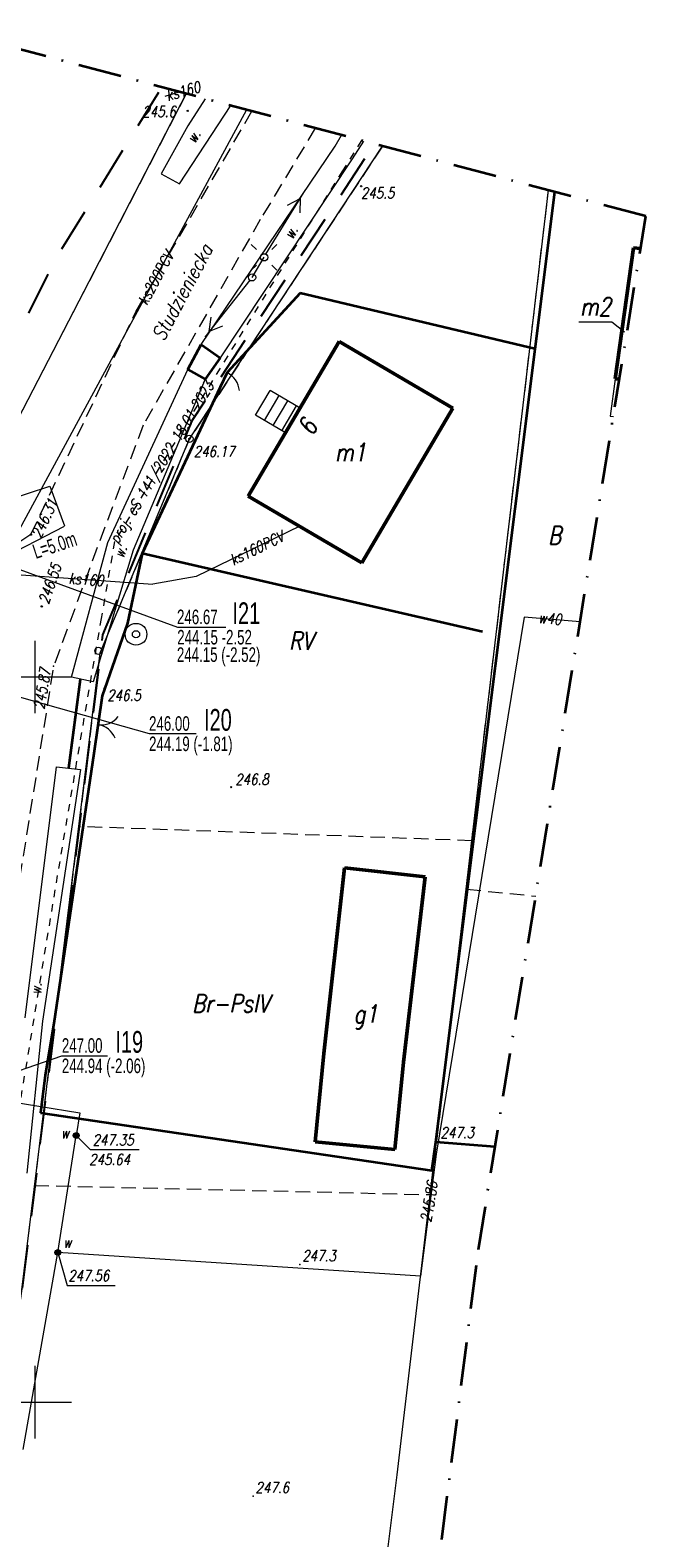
# Model space of a CAD drawing. Header units: millimetres. Extents: x 7436010 to 7436992, y 5663514 to 5666647.
# Tile 71 of 73: x 7436800 to 7436842, y 5666491 to 5666595. Entities that reach past the tile are written whole.
import ezdxf
from ezdxf.enums import TextEntityAlignment as Align

# ---------------------------------------------------------------- set-up
doc = ezdxf.new("R2010")
doc.units = ezdxf.units.MM
doc.header["$PDSIZE"] = 1
for name, pattern in [('1', [0]), ('2_EGBU_A', [0]), ('3', [1, 0.5, -0.5]), ('4', [2.5, 1.5, -1]), ('GAK', [3.5, 2, -0.75, 0, -0.75]), ('GDE', [0]), ('GUZ', [1.5, 1, -0.5]), ('KOR', [2, 1, 1]), ('KOU', [1.5, 1, -0.5]), ('UPW', [2, 1, 1])]:
    doc.linetypes.add(name, pattern=pattern)
for name, color, linetype, lineweight in [('1 OGRODZENIE', 7, 'BGT', 35), ('4 JEZDNIA MB', 7, 'KOU', 18), ('5 RÓW PRZYDROŻNY', 7, 'Continuous', 18), ('EADTD_T_0', 7, 'Continuous', 18), ('EBTPO_L_2', 7, '1', 18), ('EBTPO_L_6', 7, '1', 18), ('EDZPD_L_1', 7, 'GDE', 18), ('EDZPP_T_0', 7, 'Continuous', 18), ('EGBB_E_T_0', 7, 'Continuous', 18), ('EGBB_L_0', 7, '2_EGBU_A', 50), ('EGBB_L_1', 7, '2_EGBU_A', 50), ('EUZOU_T_0', 96, 'Continuous', 18), ('EUZOU_T_3', 7, 'Continuous', 18), ('EUZPU_L_3', 7, 'KOR', 18), ('EUZPU_L_4', 96, 'GUZ', 18), ('EUZPU_L_7', 7, 'KOR', 18), ('Linie_odn', 7, 'Continuous', 9), ('MPZP', 6, '4', 25), ('Nazwy ulic', 7, 'Continuous', 18), ('obszar odziaływania inwestcyji', 80, 'Continuous', 20), ('Podzial_sekcyjny_krzyze', 7, 'Continuous', 13), ('PunPOMIAR1', 7, 'Continuous', 18), ('RzedPOMIAR1', 7, 'Continuous', 18), ('SDRPK_L_1', 7, 'KOU', 18), ('SDRPK_L_4', 7, 'KOU', 18), ('SDRPT_L_0', 7, '1', 35), ('SIEC_ENERGETYCZNA_L_0', 1, '3', 18), ('SZOPO_L_0', 7, 'BGT', 35), ('SZOPO_T_0', 7, 'Continuous', 18), ('UEEPA_L_3', 7, '1', 18), ('UEEPA_T_2', 1, 'Continuous', 18), ('UKKOO_T_2', 34, 'Continuous', 18), ('UKKPOR_L_0', 34, '1', 18), ('UWWOA_T_0', 5, 'Continuous', 18), ('UWWOC_T_0', 5, 'Continuous', 18), ('UWWOO_T_0', 5, 'Continuous', 18), ('UWWPA_T_0', 5, 'Continuous', 18), ('UWWPA_T_3', 5, 'Continuous', 18), ('UWWPO_L_0', 5, '1', 18), ('UWWPO_L_1', 5, '1', 18), ('UŻYTKI LINIE', 96, 'GUZ', 18), ('UŻYTKI OZNACZENIE', 96, 'Continuous', 18), ('WEKTOR WODOCIĄGI wo', 5, 'Continuous', 18), ('WUKOS_T_0', 7, 'Continuous', 18), ('WUKOS_T_1', 7, 'Continuous', 18), ('ZAKRES MAPY', 1, 'GAK', 35)]:
    doc.layers.add(name, color=color, linetype=linetype, lineweight=lineweight)
for name, color, linetype in [('_map', 7, 'Continuous'), ('TEKST ks sieć L _ i', 244, 'Continuous'), ('TEKST ks studnia', 244, 'Continuous')]:
    doc.layers.add(name, color=color, linetype=linetype)
doc.styles.add('K1_ACAD', font='romans.shx', dxfattribs={"width": 0.8, "oblique": 12})
doc.styles.add('PLAN 1 pop.', font='ARIALN.TTF', dxfattribs={"width": 0.8})
doc.styles.add('PLAN 2 pop.', font='ARIALN.TTF', dxfattribs={"width": 0.8})
doc.linetypes.add('BGT', pattern='A,3.75,[133,ltypeshp.shx,S=0.1875,R=0,X=0,Y=0],3.75', length=7.5)

# ---------------------------------------------------------------- blocks, each defined once
blk = doc.blocks.new('GRT')
at = {"linetype": 'Continuous'}
blk.add_circle((0, 0), 0.25, dxfattribs=at)
blk = doc.blocks.new('BGBP')
at = {"linetype": 'Continuous'}
blk.add_arc((1.5, 0), 1.5, 120, 180.0005, dxfattribs=at)
blk = doc.blocks.new('BGB')
at = {"linetype": 'Continuous'}
for centre, start, end in [((-1.5, 0), 359.9995, 60), ((1.5, 0), 120, 180.0005)]:
    blk.add_arc(centre, 1.5, start, end, dxfattribs=at)
blk = doc.blocks.new('SLS')
at = {"linetype": 'Continuous'}
blk.add_circle((0, 0), 0.25, dxfattribs=at)
blk = doc.blocks.new('LAT')
at = {"linetype": 'Continuous'}
for p, q in [((-0.53035, 0.53035), (-0.8839, 0.8839)), ((0.53035, 0.53035), (0.8839, 0.8839)), ((-0.53035, -0.53035), (-0.8839, -0.8839)), ((0.53035, -0.53035), (0.8839, -0.8839))]:
    blk.add_line(p, q, dxfattribs=at)
blk = doc.blocks.new('PNN')
at = {"linetype": 'Continuous'}
for p, q in [((0.25, 0), (5.25, 0)), ((3.9, 0.5), (4.76605, 0)), ((4.76605, 0), (3.9, -0.5))]:
    blk.add_line(p, q, dxfattribs=at)
blk = doc.blocks.new('ZAS')
at = {"linetype": 'Continuous'}
for radius in [0.2, 0.175, 0.15, 0.125, 0.1, 0.075, 0.05, 0.025, 0.00715]:
    blk.add_circle((0, 0), radius, dxfattribs=at)
blk = doc.blocks.new('STD')
at = {"linetype": 'Continuous'}
for radius in [0.75, 0.25]:
    blk.add_circle((0, 0), radius, dxfattribs=at)
blk = doc.blocks.new('WSP')
at = {"linetype": 'Continuous'}
blk.add_circle((0, 0), 0.045, dxfattribs=at)
blk = doc.blocks.new('STUDZ')
at = {"layer": '1 OGRODZENIE', "flags": 128}
blk.add_lwpolyline([(7436800.37, 5666519.94), (7436827.35, 5666515.97), (7436827.62, 5666517.93)], dxfattribs=at)
at = {"layer": '4 JEZDNIA MB', "flags": 128}
blk.add_lwpolyline([(7436804.28, 5666558.93), (7436801.27, 5666550.74), (7436798.32, 5666532.34), (7436790.81, 5666476.59), (7436786.19, 5666441.13)], dxfattribs=at)
at = {"layer": 'EBTPO_L_2'}
for p, q in [((7436839.97, 5666570.56), (7436839.64, 5666567.99)), ((7436840.27, 5666570.52), (7436839.97, 5666570.56)), ((7436839.64, 5666567.99), (7436839.86, 5666567.96))]:
    blk.add_line(p, q, dxfattribs=at)
at = {"layer": 'EBTPO_L_6'}
for p, q in [((7436815.19, 5666568.04), (7436816.2, 5666569.76)), ((7436815.8, 5666567.68), (7436816.81, 5666569.4)), ((7436818.26, 5666568.54), (7436816.2, 5666569.76)), ((7436816.4, 5666567.33), (7436817.41, 5666569.04)), ((7436817, 5666566.97), (7436818.01, 5666568.69)), ((7436817.25, 5666566.83), (7436815.19, 5666568.04))]:
    blk.add_line(p, q, dxfattribs=at)
at = {"layer": 'EDZPD_L_1'}
for p, q in [((7436792.86, 5666556.27), (7436810.41, 5666590.2)), ((7436810.63, 5666566.41), (7436823.93, 5666586.6)), ((7436824.95, 5666494.99), (7436835.38, 5666583.55)), ((7436804.47, 5666551.66), (7436810.63, 5666566.41)), ((7436797.48, 5666494.85), (7436804.47, 5666551.66)), ((7436814.78, 5666414.19), (7436824.95, 5666494.99))]:
    blk.add_line(p, q, dxfattribs=at)
at = {"layer": 'EGBB_E_T_0', "flags": 128}
blk.add_lwpolyline([(7436837.48, 5666574.48), (7436839.74, 5666574.48), (7436840.62, 5666573.79)], dxfattribs=at)
at = {"layer": 'EGBB_L_0'}
for p, q in [((7436841.24, 5666579.59), (7436839.97, 5666570.56)), ((7436841.73, 5666579.53), (7436841.24, 5666579.59)), ((7436839.97, 5666570.56), (7436840.27, 5666570.52)), ((7436819.9, 5666524.05), (7436821.31, 5666536.85)), ((7436821.31, 5666536.85), (7436826.88, 5666536.23)), ((7436825.38, 5666523.45), (7436826.88, 5666536.23)), ((7436819.31, 5666517.95), (7436819.9, 5666524.05)), ((7436824.8, 5666517.42), (7436825.38, 5666523.45)), ((7436819.31, 5666517.95), (7436824.8, 5666517.42))]:
    blk.add_line(p, q, dxfattribs=at)
at = {"layer": 'EGBB_L_1'}
for p, q in [((7436814.68, 5666562.46), (7436820.96, 5666573.12)), ((7436820.96, 5666573.12), (7436828.78, 5666568.52)), ((7436822.51, 5666557.86), (7436828.78, 5666568.52)), ((7436814.68, 5666562.46), (7436822.51, 5666557.86))]:
    blk.add_line(p, q, dxfattribs=at)
at = {"layer": 'EUZPU_L_3'}
for p, q in [((7436811.44, 5666572.91), (7436820.68, 5666586.6)), ((7436821.84, 5666585.71), (7436812.74, 5666572.01)), ((7436805.02, 5666559.28), (7436810.53, 5666571.2)), ((7436811.71, 5666570.54), (7436806.75, 5666558.74)), ((7436802.5, 5666549.99), (7436805.02, 5666559.28)), ((7436806.75, 5666558.74), (7436804, 5666549.66)), ((7436804, 5666549.66), (7436802.5, 5666549.99)), ((7436799.3, 5666526.51), (7436801.46, 5666543.81)), ((7436803.12, 5666543.62), (7436800.5, 5666526.27)), ((7436801.46, 5666543.81), (7436803.12, 5666543.62)), ((7436800.5, 5666526.27), (7436799.42, 5666515.8))]:
    blk.add_line(p, q, dxfattribs=at)
at = {"layer": 'EUZPU_L_4'}
blk.add_line((7436829.73, 5666535.37), (7436834.5, 5666534.89), dxfattribs=at)
at = {"layer": 'EUZPU_L_7'}
for p, q in [((7436809.95, 5666583.99), (7436813.49, 5666589.39)), ((7436811.72, 5666589.86), (7436810.53, 5666587.99)), ((7436810.53, 5666587.99), (7436808.69, 5666584.68)), ((7436820.68, 5666586.6), (7436821.12, 5666587.35)), ((7436822.63, 5666586.95), (7436821.84, 5666585.71)), ((7436808.69, 5666584.68), (7436809.95, 5666583.99))]:
    blk.add_line(p, q, dxfattribs=at)
at = {"layer": 'Podzial_sekcyjny_krzyze', "color": 7, "lineweight": 13}
for p, q in [((7436800, 5666547.5), (7436800, 5666552.5)), ((7436797.5, 5666550), (7436802.5, 5666550)), ((7436800, 5666497.5), (7436800, 5666502.5)), ((7436797.5, 5666500), (7436802.5, 5666500))]:
    blk.add_line(p, q, dxfattribs=at)
at = {"layer": 'PunPOMIAR1'}
for p in [(7436801.27, 5666550.74), (7436818.25, 5666509.49), (7436815.03, 5666493.51)]:
    blk.add_point(p, dxfattribs=at)
at = {"layer": 'SDRPK_L_1'}
blk.add_line((7436799.71, 5666559.81), (7436797.76, 5666558.55), dxfattribs=at)
at = {"layer": 'SDRPK_L_4'}
for p, q in [((7436806.94, 5666575.18), (7436814.94, 5666589)), ((7436819.31, 5666587.83), (7436815.51, 5666581.53)), ((7436815.51, 5666581.53), (7436807.44, 5666567.35)), ((7436799.71, 5666559.81), (7436806.94, 5666575.18)), ((7436807.44, 5666567.35), (7436804.28, 5666558.93))]:
    blk.add_line(p, q, dxfattribs=at)
at = {"layer": 'SDRPT_L_0'}
for p, q in [((7436810.53, 5666571.2), (7436811.44, 5666572.91)), ((7436811.44, 5666572.91), (7436812.74, 5666572.01)), ((7436812.74, 5666572.01), (7436811.71, 5666570.54)), ((7436810.53, 5666571.2), (7436811.71, 5666570.54)), ((7436802.33, 5666543.73), (7436803.13, 5666549.84))]:
    blk.add_line(p, q, dxfattribs=at)
at = {"layer": 'SIEC_ENERGETYCZNA_L_0'}
for p, q in [((7436822.49, 5666586.98), (7436821.18, 5666584.89)), ((7436821.18, 5666584.89), (7436818.54, 5666580.64)), ((7436818.54, 5666580.64), (7436815.9, 5666576.4)), ((7436815.9, 5666576.4), (7436813.27, 5666572.14)), ((7436813.27, 5666572.14), (7436810.66, 5666567.88)), ((7436810.66, 5666567.88), (7436808.06, 5666563.61)), ((7436808.06, 5666563.61), (7436805.47, 5666559.33)), ((7436805.47, 5666559.33), (7436804.55, 5666554.04)), ((7436804.55, 5666554.04), (7436803.7, 5666549.12)), ((7436803.7, 5666549.12), (7436802.86, 5666544.19)), ((7436802.86, 5666544.19), (7436802.02, 5666539.26)), ((7436802.02, 5666539.26), (7436801.2, 5666534.33)), ((7436801.2, 5666534.33), (7436800.38, 5666529.39)), ((7436800.38, 5666529.39), (7436798.77, 5666519.52))]:
    blk.add_line(p, q, dxfattribs=at)
at = {"layer": 'SZOPO_L_0'}
for p, q in [((7436827.62, 5666517.93), (7436835.81, 5666583.43)), ((7436818.26, 5666576.45), (7436813.23, 5666570.98)), ((7436834.45, 5666572.61), (7436818.26, 5666576.45)), ((7436813.23, 5666570.98), (7436812.75, 5666569.98)), ((7436812.75, 5666569.98), (7436807.37, 5666558.51)), ((7436807.37, 5666558.51), (7436806.36, 5666553.7)), ((7436830.84, 5666553.12), (7436807.37, 5666558.51)), ((7436806.36, 5666553.7), (7436804.62, 5666548.7)), ((7436804.62, 5666548.7), (7436804.04, 5666544.72)), ((7436804.04, 5666544.72), (7436801.29, 5666526.11)), ((7436801.29, 5666526.11), (7436800.7, 5666522.54)), ((7436800.7, 5666522.54), (7436800.37, 5666519.94)), ((7436831.69, 5666517.6), (7436827.62, 5666517.93))]:
    blk.add_line(p, q, dxfattribs=at)
at = {"layer": 'UEEPA_L_3'}
blk.add_line((7436814.95, 5666577.55), (7436815.78, 5666578.93), dxfattribs=at)
at = {"layer": 'UKKPOR_L_0'}
for p, q in [((7436808.95, 5666590.03), (7436809.93, 5666590.34)), ((7436814.56, 5666589.1), (7436797.28, 5666557.17)), ((7436818.24, 5666560.39), (7436811.1, 5666556.93)), ((7436797.28, 5666557.17), (7436808.12, 5666556.4)), ((7436811.1, 5666556.93), (7436808.12, 5666556.4))]:
    blk.add_line(p, q, dxfattribs=at)
at = {"layer": 'UWWOA_T_0'}
for p, q in [((7436802.83, 5666518.38), (7436803.8, 5666517.41)), ((7436803.8, 5666517.41), (7436807.16, 5666517.41))]:
    blk.add_line(p, q, dxfattribs=at)
at = {"layer": 'UWWOC_T_0'}
for p, q in [((7436801.56, 5666510.32), (7436802.2, 5666508.05)), ((7436802.2, 5666508.05), (7436805.52, 5666508.05))]:
    blk.add_line(p, q, dxfattribs=at)
at = {"layer": 'UWWPO_L_0'}
for p, q in [((7436833.71, 5666554.13), (7436827.64, 5666517.11)), ((7436837.56, 5666553.8), (7436833.71, 5666554.13)), ((7436827.64, 5666517.11), (7436826.57, 5666508.68)), ((7436826.57, 5666508.68), (7436801.56, 5666510.32))]:
    blk.add_line(p, q, dxfattribs=at)
at = {"layer": 'UŻYTKI LINIE', "flags": 128}
for points in [[(7436810.41, 5666590.2), (7436792.86, 5666556.27), (7436787.56, 5666556.15), (7436789.24, 5666595.85)], [(7436823.93, 5666586.6), (7436810.63, 5666566.41), (7436804.47, 5666551.66), (7436797.48, 5666494.85), (7436787.52, 5666415.51)], [(7436829.71, 5666535.37), (7436830.1, 5666538.71), (7436835.38, 5666583.55)], [(7436830.1, 5666538.71), (7436803, 5666539.69)], [(7436829.71, 5666535.37), (7436827.23, 5666514.31)], [(7436799.95, 5666514.95), (7436827.23, 5666514.31)]]:
    blk.add_lwpolyline(points, dxfattribs=at)
at = {"layer": 'WEKTOR WODOCIĄGI wo'}
for p, q in [((7436786.96, 5666522.52), (7436803.09, 5666519.96)), ((7436803.09, 5666519.96), (7436802.83, 5666518.38)), ((7436801.56, 5666510.33), (7436802.83, 5666518.38)), ((7436799.18, 5666496.73), (7436801.56, 5666510.33))]:
    blk.add_line(p, q, dxfattribs=at)
at = {"layer": 'ZAKRES MAPY', "ltscale": 1.5}
blk.add_lwpolyline([(7436499.64, 5664770.19), (7436618.18, 5665205.39), (7436683.21, 5665437.78), (7436699.29, 5665515.69), (7436766.55, 5666002.2), (7436830.55, 5666510.53), (7436842.09, 5666581.76), (7436785.51, 5666596.85), (7436785.51, 5666596.85), (7436586.58, 5666594.14), (7436584.94, 5666524.7), (7436750.08, 5666529.35), (7436745.08, 5666424.3), (7436720.95, 5666302.3), (7436720.95, 5666302.3), (7436688.83, 5666001.55), (7436443.21, 5666009.35), (7436440.09, 5665956.61), (7436694.21, 5665946.11), (7436662.94, 5665733.97), (7436630.66, 5665497.39), (7436531.49, 5665129.94)], dxfattribs=at)
at = {"layer": 'EDZPP_T_0'}
for p in [(7436810.63, 5666566.41), (7436804.36, 5666551.8)]:
    blk.add_blockref('GRT', p, dxfattribs=at)
at = {"layer": 'SZOPO_T_0'}
for name, p, rotation in [('BGBP', (7436813.23, 5666570.98), 244.358996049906), ('BGB', (7436804.33, 5666546.71), 261.7087352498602)]:
    blk.add_blockref(name, p, dxfattribs=dict(at, rotation=rotation))
at = {"layer": 'UEEPA_T_2'}
for name, p, rotation in [('PNN', (7436815.78, 5666578.93), 58.56957244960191), ('LAT', (7436815.78, 5666578.93), 0.06345609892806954), ('SLS', (7436815.78, 5666578.93), 0.06345609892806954), ('PNN', (7436814.95, 5666577.55), 231.6599668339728), ('SLS', (7436814.95, 5666577.55), 0.06345609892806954), ('SLS', (7436814.95, 5666577.55), 0.06345609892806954)]:
    blk.add_blockref(name, p, dxfattribs=dict(at, rotation=rotation))
at = {"layer": 'UWWPA_T_0'}
for p, rotation in [((7436802.83, 5666518.38), 270.054843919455), ((7436801.56, 5666510.32), 85.45030101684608)]:
    blk.add_blockref('ZAS', p, dxfattribs=dict(at, rotation=rotation))
at = {"layer": 'UWWPA_T_3', "rotation": 0.06348341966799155}
blk.add_blockref('STD', (7436806.95, 5666552.94), dxfattribs=at)
at = {"layer": 'WUKOS_T_0'}
for p, rotation in [((7436810.52, 5666589.03), 0.06299164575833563), ((7436822.47, 5666583.83), 0.06345609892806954), ((7436800.45, 5666554.86), 0.06290968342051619), ((7436804.78, 5666549.21), 0.06331949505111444), ((7436813.51, 5666542.4), 0.06394787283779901)]:
    blk.add_blockref('WSP', p, dxfattribs=dict(at, rotation=rotation))
for p in [(7436810.63, 5666566.41), (7436799.71, 5666559.81), (7436827.62, 5666517.93)]:
    blk.add_blockref('WSP', p, dxfattribs=at)
at = {"layer": '5 RÓW PRZYDROŻNY', "style": 'K1_ACAD', "oblique": 12, "width": 0.8}
blk.add_text('w.', height=0.75, rotation=86.154, dxfattribs=at).set_placement((7436800.42, 5666528.49), align=Align.CENTER)
at = {"layer": 'EADTD_T_0', "style": 'K1_ACAD', "oblique": 12, "width": 0.8}
blk.add_text('9', height=1.25, rotation=239.5018, dxfattribs=at).set_placement((7436818.36, 5666567.77), align=Align.CENTER)
at = {"layer": 'EGBB_E_T_0', "style": 'K1_ACAD', "oblique": 12, "width": 0.8}
for s, p in [('m2', (7436838.62, 5666575.53)), ('m1', (7436821.73, 5666565.49)), ('g1', (7436822.77, 5666526.56))]:
    blk.add_text(s, height=1.25, dxfattribs=at).set_placement(p, align=Align.MIDDLE)
at = {"layer": 'EUZOU_T_0', "style": 'K1_ACAD', "oblique": 12, "width": 0.8}
blk.add_text('B', height=1.25, rotation=0.0631, dxfattribs=at).set_placement((7436835.8, 5666559.76), align=Align.MIDDLE)
at = {"layer": 'EUZOU_T_3', "style": 'K1_ACAD', "oblique": 12, "width": 0.8}
blk.add_text('w.', height=0.75, rotation=57.9081, dxfattribs=at).set_placement((7436811.01, 5666586.73))
for rotation, p in [(61.4486, (7436817.62, 5666580.66)), (69.2939, (7436805.87, 5666558.65))]:
    blk.add_text('w.', height=0.75, rotation=rotation, dxfattribs=at).set_placement(p, align=Align.MIDDLE)
at = {"layer": 'Nazwy ulic', "style": 'K1_ACAD', "oblique": 12, "width": 0.8}
blk.add_text('Studzieniecka', height=1, rotation=61.8926, dxfattribs=at).set_placement((7436810.12, 5666576.54), align=Align.MIDDLE)
at = {"layer": 'RzedPOMIAR1', "style": 'K1_ACAD', "oblique": 12, "width": 0.8}
blk.add_text('245.87', height=0.75, rotation=80.8915, dxfattribs=at).set_placement((7436800.63, 5666547.73))
for s, p in [('247.3', (7436818.41, 5666509.72)), ('247.6', (7436815.19, 5666493.74))]:
    blk.add_text(s, height=0.75, dxfattribs=at).set_placement(p)
at = {"layer": 'SIEC_ENERGETYCZNA_L_0', "style": 'K1_ACAD', "oblique": 12, "width": 0.8}
blk.add_text('proj. eS 141/2022 18.01.2023', height=0.75, rotation=58.7302, dxfattribs=at).set_placement((7436805.7, 5666559.12))
at = {"layer": 'UKKOO_T_2', "style": 'K1_ACAD', "oblique": 12, "width": 0.8}
blk.add_text('ks160', height=0.75, rotation=15.55, dxfattribs=at).set_placement((7436811.46, 5666590.35), align=Align.RIGHT)
for s, rotation, p in [('ks200PCV', 61.51, (7436808.64, 5666577.32)), ('ks160PCV', 26.1616, (7436815.43, 5666558.54))]:
    blk.add_text(s, height=0.75, rotation=rotation, dxfattribs=at).set_placement(p, align=Align.CENTER)
blk.add_text('ks160', height=0.75, rotation=355.99, dxfattribs=at).set_placement((7436802.28, 5666556.43))
at = {"layer": 'UWWOA_T_0', "style": 'K1_ACAD', "oblique": 12, "width": 0.8}
for p in [(7436801.78, 5666518.18), (7436801.94, 5666510.64)]:
    blk.add_text('w', height=0.75, dxfattribs=at).set_placement(p)
for s, p in [('247.35', (7436803.96, 5666518.45)), ('245.64', (7436803.72, 5666517.11))]:
    blk.add_text(s, height=0.75, dxfattribs=at).set_placement(p, align=Align.TOP_LEFT)
at = {"layer": 'UWWOC_T_0', "style": 'K1_ACAD', "oblique": 12, "width": 0.8}
for s, rotation, p in [('245.86', 80.5184, (7436827.29, 5666512.36)), ('247.56', 0.0626, (7436802.28, 5666508.35))]:
    blk.add_text(s, height=0.75, rotation=rotation, dxfattribs=at).set_placement(p)
at = {"layer": 'UWWOO_T_0', "style": 'K1_ACAD', "oblique": 12, "width": 0.8}
blk.add_text('w40', height=0.75, rotation=355.0627, dxfattribs=at).set_placement((7436834.66, 5666553.72))
at = {"layer": 'UŻYTKI OZNACZENIE', "style": 'K1_ACAD', "oblique": 12, "width": 0.8}
for s, p in [('RV', (7436818.33, 5666552.49)), ('Br-PsIV', (7436813.47, 5666527.49))]:
    blk.add_text(s, height=1.25, dxfattribs=at).set_placement(p, align=Align.MIDDLE)
at = {"layer": 'WUKOS_T_1', "style": 'K1_ACAD', "oblique": 12, "width": 0.8}
blk.add_text('245.6', height=0.75, rotation=0.063, dxfattribs=at).set_placement((7436809.7, 5666588.98), align=Align.MIDDLE_RIGHT)
for s, rotation, p in [('245.5', 0.0635, (7436822.45, 5666583.74)), ('246.31', 64.818, (7436799.71, 5666559.81))]:
    blk.add_text(s, height=0.75, rotation=rotation, dxfattribs=at).set_placement(p, align=Align.TOP_LEFT)
for s, p in [('246.17', (7436810.93, 5666565.92)), ('247.3', (7436827.94, 5666518.96))]:
    blk.add_text(s, height=0.75, dxfattribs=at).set_placement(p, align=Align.TOP_LEFT)
blk.add_text('246.55', height=0.75, rotation=71.3587, dxfattribs=at).set_placement((7436800.57, 5666555.09), align=Align.MIDDLE_LEFT)
for s, rotation, p in [('246.5', 0.0633, (7436804.97, 5666548.36)), ('246.8', 0.0639, (7436813.79, 5666542.56))]:
    blk.add_text(s, height=0.75, rotation=rotation, dxfattribs=at).set_placement(p)
blk = doc.blocks.new('MPZP')
at = {"layer": 'MPZP', "ltscale": 2, "flags": 128}
for points in [[(7436627.7, 5666555.05), (7436681.46, 5666555.68), (7436734.91, 5666556.64), (7436764.39, 5666557.35), (7436786.04, 5666557.75), (7436794.75, 5666563.86), (7436798.34, 5666571.74), (7436801.33, 5666577.75), (7436808.35, 5666589.08)], [(7436822.53, 5666584.47), (7436810.63, 5666566.41), (7436804.47, 5666551.66), (7436797.48, 5666494.85), (7436787.52, 5666415.51), (7436785.48, 5666400.66)]]:
    blk.add_lwpolyline(points, dxfattribs=at)

msp = doc.modelspace()

# ---------------------------------------------------------------- linework, layer by layer
at = {"layer": 'Linie_odn'}
for points in [[(7436794.65, 5666558.97), (7436809.8, 5666553.44), (7436813.14, 5666553.44)], [(7436795.29, 5666549.64), (7436807.85, 5666546.09), (7436811.1, 5666546.09)], [(7436791.2, 5666520.2), (7436801.84, 5666523.89), (7436804.98, 5666523.89)]]:
    msp.add_lwpolyline(points, dxfattribs=at)
at = {"layer": 'obszar odziaływania inwestcyji', "ltscale": 2}
for points in [[(7436613.68, 5666551.18), (7436613.58, 5666554.49), (7436615.9, 5666554.54), (7436647.89, 5666555.2), (7436678.59, 5666556.57), (7436698.38, 5666557.46), (7436726.96, 5666558.43), (7436733.95, 5666558.66), (7436764.23, 5666559.7), (7436786.15, 5666560.65), (7436794.55, 5666561.01), (7436799.47, 5666562.64), (7436801.01, 5666563.15), (7436802.02, 5666560.42)], [(7436802.01, 5666560.38), (7436796.73, 5666557.65), (7436797.3, 5666549.63), (7436793.16, 5666519.92), (7436789.78, 5666497.03), (7436786.52, 5666470.39), (7436781.74, 5666456.96), (7436778.81, 5666430.91), (7436775.64, 5666409.21), (7436776.04, 5666390.88), (7436769.05, 5666340.8), (7436763.77, 5666340.42), (7436762.25, 5666328.9), (7436763.28, 5666319.31), (7436758.37, 5666282.49), (7436756.17, 5666281.74), (7436746.88, 5666240.92), (7436745.45, 5666210.97), (7436737.33, 5666143.67), (7436730.55, 5666092), (7436730.26, 5666089.74), (7436727.23, 5666067.31)]]:
    msp.add_lwpolyline(points, dxfattribs=at)
at = {"layer": 'UWWPO_L_1', "linetype": 'UPW'}
for p, q in [((7436786.96, 5666522.52), (7436803.09, 5666519.96)), ((7436803.09, 5666519.96), (7436802.83, 5666518.38))]:
    msp.add_line(p, q, dxfattribs=at)
at = {"layer": 'UWWPO_L_1', "linetype": '1'}
for p, q in [((7436801.56, 5666510.33), (7436802.83, 5666518.38)), ((7436799.18, 5666496.73), (7436801.56, 5666510.33))]:
    msp.add_line(p, q, dxfattribs=at)

# ---------------------------------------------------------------- block references
at = {"layer": '_map'}
msp.add_blockref('STUDZ', (0, 0), dxfattribs=at)
at = {"layer": 'MPZP'}
msp.add_blockref('MPZP', (0.18, 1.24), dxfattribs=at)

# ---------------------------------------------------------------- texts
at = {"layer": 'TEKST ks sieć L _ i', "style": 'PLAN 2 pop.', "width": 0.8}
msp.add_text('L=5.0m', height=1, rotation=18.2171, dxfattribs=at).set_placement((7436800.04, 5666558.13))
at = {"layer": 'TEKST ks studnia', "width": 0.8}
for s, height, style, p in [('246.67', 1, 'PLAN 2 pop.', (7436812.58, 5666553.64)), ('I21', 1.5, 'PLAN 1 pop.', (7436815.51, 5666553.64)), ('244.15 -2.52', 1, 'PLAN 2 pop.', (7436814.94, 5666552.24)), ('244.15 (-2.52) ', 1, 'PLAN 2 pop.', (7436815.78, 5666551.04))]:
    msp.add_text(s, height=height, dxfattribs=dict(at, style=style)).set_placement(p, align=Align.RIGHT)
for s, height, style, p in [('I20', 1.5, 'PLAN 1 pop.', (7436811.64, 5666546.29)), ('246.00', 1, 'PLAN 2 pop.', (7436807.85, 5666546.29)), ('244.19 (-1.81)', 1, 'PLAN 2 pop.', (7436807.85, 5666544.89)), ('I19', 1.5, 'PLAN 1 pop.', (7436805.53, 5666524.09)), ('247.00', 1, 'PLAN 2 pop.', (7436801.84, 5666524.09)), ('244.94 (-2.06)', 1, 'PLAN 2 pop.', (7436801.84, 5666522.69))]:
    msp.add_text(s, height=height, dxfattribs=dict(at, style=style)).set_placement(p)

doc.saveas('drawing.dxf')
